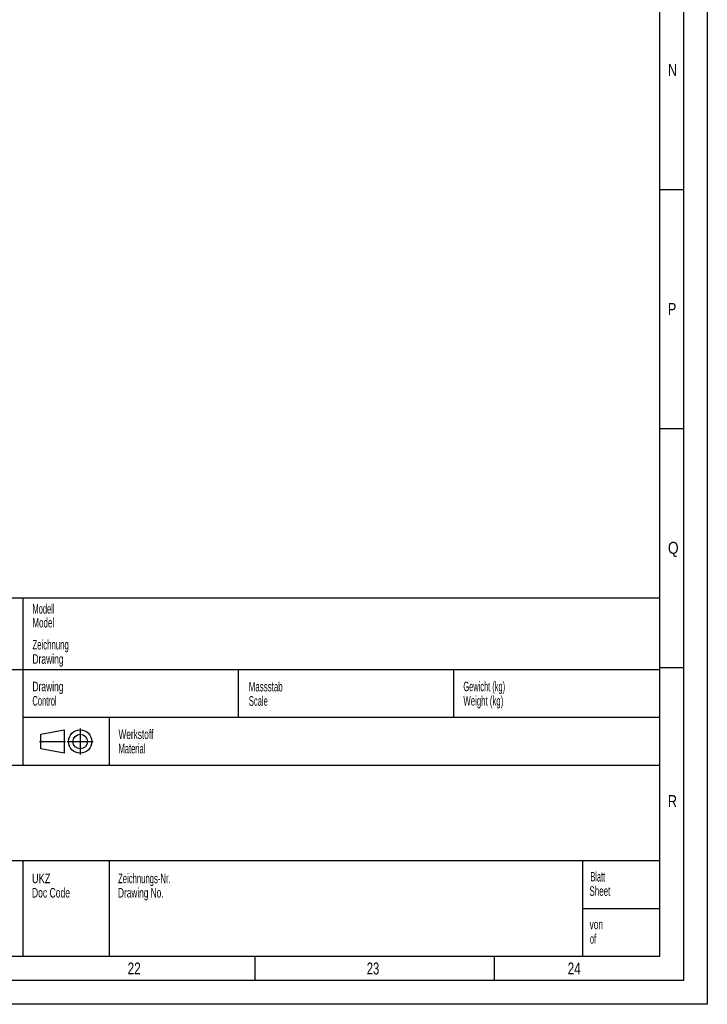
# Model space of a CAD drawing. Header units: millimetres. Extents: x 0 to 1189, y 0 to 841.
# Tile 100 of 158: x 1045 to 1189, y 0 to 206. Entities that reach past the tile are written whole.
import ezdxf

# ---------------------------------------------------------------- set-up
doc = ezdxf.new("R2010")
doc.units = ezdxf.units.MM
doc.header["$LTSCALE"] = 65.395
doc.linetypes.add('CENTER', pattern=[0.6, 0.375, -0.075, 0.075, -0.075])
doc.layers.get('0').update_dxf_attribs({"linetype": 'CONTINUOUS'})
doc.styles.add('TEXTSTYLE_2', font='txt')
doc.styles.add('TEXTSTYLE_3', font='txt', dxfattribs={"width": 0.8})

msp = doc.modelspace()

# ---------------------------------------------------------------- linework, layer by layer
at = {"color": 5, "linetype": 'CONTINUOUS'}
for p, q in [((1189, 841), (1189, 0)), ((1179, 831), (1179, 10)), ((1179, 170.5), (1184, 170.5)), ((1179, 120.5), (1184, 120.5)), ((1179, 70.5), (1184, 70.5)), ((1179, 10), (10, 10)), ((1094.5, 5), (1094.5, 10)), ((1144.5, 5), (1144.5, 10)), ((1189, 0), (0, 0))]:
    msp.add_line(p, q, dxfattribs=at)
at = {"color": 6, "linetype": 'CONTINUOUS'}
for p, q in [((1184, 836), (1184, 5)), ((1179, 85), (992, 85)), ((1179, 70), (992, 70)), ((1184, 5), (5, 5))]:
    msp.add_line(p, q, dxfattribs=at)
at = {"color": 7, "linetype": 'CONTINUOUS'}
for p, q in [((1046, 50), (1046, 85)), ((1091, 60), (1091, 70)), ((1136, 60), (1136, 70)), ((1179, 60), (1046, 60)), ((1064, 50), (1064, 60)), ((1049.65902, 56.51096), (1054.53774, 57.42572)), ((1049.65902, 53.46176), (1049.65902, 56.51096)), ((1054.53774, 57.42572), (1054.53774, 52.547)), ((1054.53774, 52.547), (1049.65902, 53.46176)), ((1179, 50), (992, 50)), ((1179, 30), (992, 30)), ((1046, 10), (1046, 29.97776)), ((1064, 10), (1064, 29.97776)), ((1163, 10), (1163, 30)), ((1179, 20), (1163, 19.99784))]:
    msp.add_line(p, q, dxfattribs=at)
at = {"color": 5, "linetype": 'CENTER'}
for p, q in [((1057.89186, 57.68614), (1057.89186, 52.28658)), ((1049.40637, 54.98636), (1054.80636, 54.98636)), ((1055.19209, 54.98636), (1060.59164, 54.98636))]:
    msp.add_line(p, q, dxfattribs=at)
at = {"color": 7, "linetype": 'CONTINUOUS'}
for radius in [2.43936, 1.5246]:
    msp.add_circle((1057.89186, 54.98636), radius, dxfattribs=at)

# ---------------------------------------------------------------- texts
at = {"color": 5, "linetype": 'CONTINUOUS'}
for s, height, style, width, p in [('N', 2.50001, 'TEXTSTYLE_2', 0.785714, (1180.77091, 194.271)), ('P', 2.50001, 'TEXTSTYLE_2', 0.785714, (1180.77091, 144.271)), ('Q', 2.50001, 'TEXTSTYLE_2', 0.857143, (1180.77091, 94.271)), ('Modell', 2, 'TEXTSTYLE_3', 0.587302, (1047.90891, 81.76214)), ('Model', 2, 'TEXTSTYLE_3', 0.62381, (1047.90891, 78.86214)), ('Zeichnung', 2, 'TEXTSTYLE_3', 0.608466, (1047.90891, 74.26214)), ('Drawing', 2, 'TEXTSTYLE_3', 0.663265, (1047.90891, 71.26214)), ('Drawing', 2, 'TEXTSTYLE_3', 0.663265, (1047.90186, 65.5095)), ('Massstab', 2, 'TEXTSTYLE_3', 0.619048, (1093.1414, 65.47636)), ('Gewicht (kg)', 2, 'TEXTSTYLE_3', 0.581349, (1138.00443, 65.51831)), ('Control', 2, 'TEXTSTYLE_3', 0.588435, (1047.90186, 62.5095)), ('Scale', 2, 'TEXTSTYLE_3', 0.595238, (1093.1414, 62.47636)), ('Weight (kg)', 2, 'TEXTSTYLE_3', 0.61039, (1138.00443, 62.51831)), ('Werkstoff', 2, 'TEXTSTYLE_3', 0.645503, (1065.90891, 55.51214)), ('Material', 2, 'TEXTSTYLE_3', 0.571429, (1065.90891, 52.51214)), ('R', 2.50001, 'TEXTSTYLE_2', 0.785714, (1180.77091, 41.271)), ('UKZ', 2, 'TEXTSTYLE_3', 0.722222, (1047.80501, 25.34131)), ('Zeichnungs-Nr.', 2, 'TEXTSTYLE_3', 0.602041, (1065.80501, 25.34131)), ('Blatt', 2, 'TEXTSTYLE_3', 0.533333, (1164.54782, 25.70337)), ('Sheet', 2, 'TEXTSTYLE_3', 0.62381, (1164.36447, 22.70337)), ('Doc Code', 2, 'TEXTSTYLE_3', 0.669643, (1047.80501, 22.34131)), ('Drawing No.', 2, 'TEXTSTYLE_3', 0.647186, (1065.80501, 22.34131)), ('von', 2, 'TEXTSTYLE_3', 0.650794, (1164.39227, 15.71354)), ('of', 2, 'TEXTSTYLE_3', 0.595238, (1164.44465, 12.68735)), ('22', 2.50001, 'TEXTSTYLE_2', 0.738095, (1067.806, 6.248)), ('23', 2.50001, 'TEXTSTYLE_2', 0.702381, (1117.806, 6.248)), ('24', 2.50001, 'TEXTSTYLE_2', 0.738095, (1159.806, 6.248))]:
    msp.add_text(s, height=height, dxfattribs=dict(at, style=style, width=width)).set_placement(p)

doc.saveas('drawing.dxf')
